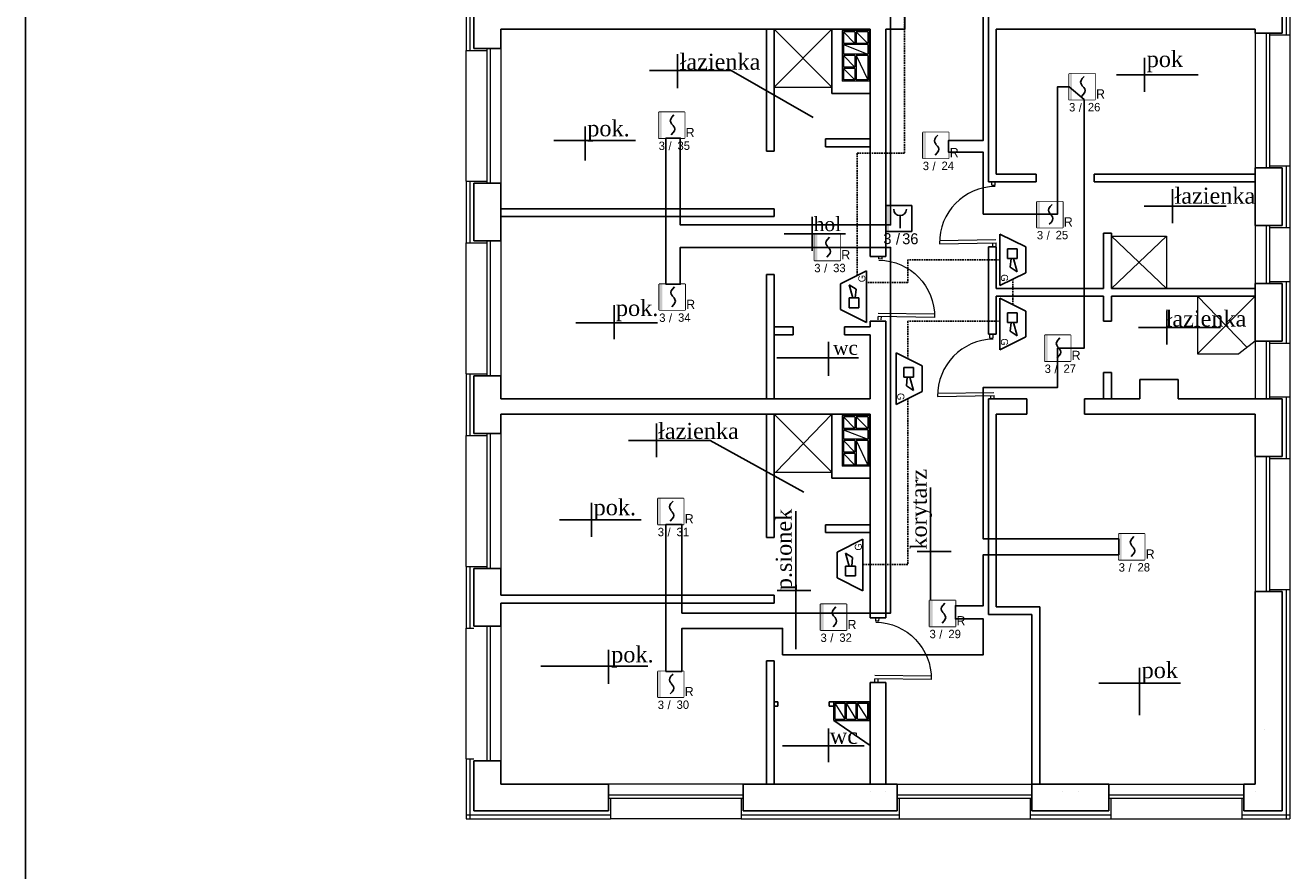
# Model space of a CAD drawing. Header units: millimetres. Extents: x -26513 to 76799, y 0 to 112149.
# Tile 40 of 98: x 13592 to 15564, y 92933 to 94250. Entities that reach past the tile are written whole.
import ezdxf
from ezdxf.enums import TextEntityAlignment as Align

# ---------------------------------------------------------------- set-up
doc = ezdxf.new("R2010")
doc.units = ezdxf.units.MM
doc.header["$LTSCALE"] = 2
doc.set_wipeout_variables(frame=1)
doc.linetypes.add('HIDDEN', pattern=[0.375, 0.25, -0.125])
for name, color, linetype, lineweight in [('DRZWI PROJ.', 30, 'Continuous', 15), ('ocieplenie', 5, 'BATTING', 5), ('stolarka', 6, 'Continuous', 9), ('wentylacja', 4, 'Continuous', 9)]:
    doc.layers.add(name, color=color, linetype=linetype, lineweight=lineweight)
for name, color, linetype in [('istn.śiany', 2, 'Continuous'), ('nazwy pomieszczeń', 7, 'Continuous'), ('SIEMENS_czujki', 1, 'Continuous'), ('ssp', 1, 'Continuous')]:
    doc.layers.add(name, color=color, linetype=linetype)
doc.linetypes.add('BATTING', pattern='A,0.0001,-0.1,[134,ltypeshp.shx,S=0.1,R=0,X=-0.1,Y=0],-0.2,[134,ltypeshp.shx,S=0.1,R=180,X=0.1,Y=0],-0.1', length=0.4001)

# ---------------------------------------------------------------- blocks, each defined once
blk = doc.blocks.new('drzwi')
at = {"layer": 'DRZWI PROJ.', "color": 30}
for p, q in [((-94.9, 88), (-94.9, 0)), ((-89.9, 87.9), (-89.9, 0)), ((-100, 5.1), (-94.9, 5.1)), ((-100, 0), (-94.9, 0)), ((-5.2, 5.1), (0, 5.1)), ((-5.1, 5.1), (-5.1, 0)), ((-5.1, 0), (0, 0))]:
    blk.add_line(p, q, dxfattribs=at)
blk.add_arc((-94.9, 0), 88, 0, 90, dxfattribs=at)
blk = doc.blocks.new('DUO')
at = {"color": 0}
blk.add_wipeout([(0, 61.4), (61.4, 61.4), (61.4, 0), (0, 0)], dxfattribs=at).dxf.layer = 'ssp'
at = {"layer": 'ssp'}
blk.add_lwpolyline([(0, 61.4), (61.4, 61.4), (61.4, 0), (0, 0)], close=True, dxfattribs=at)
blk.add_wipeout([(0, 61.4), (61.4, 61.4), (61.4, 0), (0, 0)]).dxf.layer = 'ssp'
h = blk.add_hatch(color=256, dxfattribs=at)
h.set_gradient(color1=(255, 0, 0), color2=(224, 0, 0), one_color=1, name='INVSPHERICAL')
h.paths.add_polyline_path([(7.2, 30.7), (7.2, 61.4), (0, 61.4), (0, 30.7)])
h.paths.add_polyline_path([(7.2, 0), (7.2, 30.7), (0, 30.7), (0, 0)])
for p, q in [((27.4, 41.5), (28.4, 45.4)), ((28.4, 37.6), (27.4, 41.5)), ((28.4, 45.4), (31.3, 49.9)), ((30.6, 34.3), (28.4, 37.6)), ((31.3, 33.1), (30.6, 34.3)), ((31.3, 49.9), (36.1, 55.2)), ((32.8, 31.4), (31.3, 33.1)), ((32.8, 31.4), (34.4, 29.7)), ((34.4, 13), (29.5, 7.6)), ((34.4, 29.7), (35.1, 28.6)), ((37.3, 17.4), (34.4, 13)), ((35.1, 28.6), (37.3, 25.3)), ((37.3, 25.3), (38.2, 21.3)), ((38.2, 21.3), (37.3, 17.4))]:
    blk.add_line(p, q, dxfattribs=at)
blk.add_text('R', height=22, dxfattribs=at).set_placement((64.1, 2.4))
at = {"layer": 'ssp', "flags": 8}
blk.add_attdef('PETLA', text='', height=20, dxfattribs=at).set_placement((14.7, -8.3), align=Align.TOP_RIGHT)
for tag, p in [('/', (23, -9)), ('ADRES', (44.6, -8))]:
    blk.add_attdef(tag, text='', height=20, dxfattribs=at).set_placement(p, align=Align.TOP_LEFT)
blk = doc.blocks.new('ROP')
blk.add_wipeout([(-15.4, 76.7), (76.7, 76.7), (76.7, -15.4), (-15.4, -15.4)]).dxf.layer = 'ssp'
at = {"layer": 'ssp'}
h = blk.add_hatch(color=256, dxfattribs=at)
h.set_gradient(color1=(255, 0, 0), color2=(224, 0, 0), one_color=1, name='INVSPHERICAL')
h.paths.add_polyline_path([(-4.6, 30.7), (-4.6, 76.7), (-15.4, 76.7), (-15.4, 30.7)])
h.paths.add_polyline_path([(-4.6, -15.4), (-4.6, 30.7), (-15.4, 30.7), (-15.4, -15.4)])
blk.add_line((35, 41), (35, -4.1), dxfattribs=at)
blk.add_lwpolyline([(-15.4, 76.7), (76.7, 76.7), (76.7, -15.4), (-15.4, -15.4)], close=True, dxfattribs=at)
blk.add_arc((35, 63.6), 22.6, 180, 0, dxfattribs=at)
blk.add_text('/', height=39, dxfattribs=at).set_placement((27.4, -42.4), align=Align.MIDDLE)
at = {"layer": 'ssp', "flags": 8}
blk.add_attdef('PETLA', text='', height=39, dxfattribs=at).set_placement((4.5, -21.7), align=Align.TOP_RIGHT)
blk.add_attdef('ADRES', text='', height=39, dxfattribs=at).set_placement((42.6, -22), align=Align.TOP_LEFT)
blk = doc.blocks.new('głosowy')
at = {"layer": 'ssp', "color": 1}
for p, q in [((-40.2, 0), (-20.1, 40.2)), ((-20.1, 40.2), (20.1, 40.2)), ((40.2, 0), (20.1, 40.2)), ((-17.2, 26.8), (-2.1, 26.8)), ((-17.2, 11.7), (-17.2, 26.8)), ((-2.1, 21.1), (18.5, 26.8)), ((-2.1, 26.8), (-2.1, 11.7)), ((18.5, 26.8), (11.4, 15.9)), ((40.2, 0), (-40.2, 0)), ((-2.1, 11.7), (-17.2, 11.7)), ((11.4, 15.9), (-2.1, 17.3))]:
    blk.add_line(p, q, dxfattribs=at)
blk.add_text('G', height=11, dxfattribs=at).set_placement((22.4, 1.6))

msp = doc.modelspace()

# ---------------------------------------------------------------- linework, layer by layer
at = {"layer": 'Defpoints'}
msp.add_lwpolyline([(16552.2, 95992.3), (16552.2, 91792.3), (13592.2, 91792.3), (13592.2, 95992.3)], close=True, dxfattribs=at)
at = {"layer": 'istn.śiany'}
for p, q in [((15551.1, 94795.6), (15551.1, 94237.6)), ((15093.1, 94423.6), (15093.1, 94148.6)), ((14291.1, 94267.6), (14291.1, 94213.6)), ((14963.1, 94267.6), (14963.1, 94243.6)), ((14333.1, 94243.5), (14333.1, 94228)), ((14333.1, 94243.5), (14909.1, 94243.5)), ((14747.1, 94243.5), (14747.1, 94053.6)), ((14759.1, 94243.5), (14759.1, 94053.6)), ((14849.1, 94243.5), (14849.1, 94143.5)), ((14909.1, 94243.5), (14909.1, 94002.6)), ((14933.1, 94243.6), (14933.1, 94002.6)), ((14933.1, 94243.6), (14963.1, 94243.6)), ((15105.1, 94243.6), (15105.1, 94148.6)), ((15105.1, 94243.6), (15509.1, 94243.6)), ((15509.1, 94243.6), (15509.1, 94237.6)), ((15509.1, 94237.6), (15551.1, 94237.6)), ((14291.1, 94213.6), (14333.1, 94213.6)), ((14333.1, 94228), (14333.1, 94213.6)), ((14849.1, 94143.5), (14909.1, 94143.5)), ((15093.1, 94148.6), (15093.1, 94005.6)), ((15105.1, 94148.6), (15105.1, 94017.6)), ((14839.1, 94072.5), (14839.1, 94060.5)), ((14839.1, 94072.5), (14909.1, 94072.5)), ((14747.1, 94053.6), (14759.1, 94053.6)), ((14839.1, 94060.5), (14909.1, 94060.5)), ((15105.1, 94017.6), (15167.8, 94017.6)), ((15167.8, 94017.6), (15167.8, 94005.6)), ((15257.8, 94017.6), (15509.1, 94017.6)), ((15257.8, 94017.6), (15257.8, 94005.6)), ((15509.1, 94027.6), (15551.1, 94027.6)), ((15509.1, 94027.6), (15509.1, 93937.6)), ((15551.1, 94027.6), (15551.1, 93937.6)), ((14291.1, 94003.6), (14291.1, 93913.6)), ((14291.1, 94003.6), (14333.1, 94003.6)), ((14333.1, 94003.6), (14333.1, 93913.6)), ((14909.1, 94002.6), (14909.1, 93889.6)), ((14933.1, 94002.6), (14933.1, 93889.6)), ((15093.1, 94005.6), (15167.8, 94005.6)), ((15257.8, 94005.6), (15272.8, 94005.6)), ((15272.8, 94005.6), (15509.1, 94005.6)), ((14333.1, 93963.6), (14759.1, 93963.6)), ((14759.1, 93963.6), (14759.1, 93951.6)), ((14333.1, 93951.6), (14759.1, 93951.6)), ((14333.1, 93934), (14333.1, 93914.6)), ((15509.1, 93937.6), (15551.1, 93937.6)), ((14291.1, 93913.6), (14333.1, 93913.6)), ((15272.8, 93925.6), (15284.8, 93925.6)), ((15272.8, 93925.6), (15272.8, 93839.6)), ((15284.8, 93925.6), (15284.8, 93839.6)), ((15093.1, 93904.6), (15105.1, 93904.6)), ((15093.1, 93904.6), (15093.1, 93768.6)), ((15105.1, 93904.6), (15105.1, 93839.6)), ((14909.1, 93889.6), (14933.1, 93889.6)), ((14747.1, 93861.6), (14759.1, 93861.6)), ((14747.1, 93861.6), (14747.1, 93667.6)), ((14759.1, 93861.6), (14759.1, 93667.6)), ((15105.1, 93839.6), (15272.8, 93839.6)), ((15284.8, 93839.6), (15509.1, 93839.6)), ((15509.1, 93847.6), (15509.1, 93757.6)), ((15509.1, 93847.6), (15551.1, 93847.6)), ((15551.1, 93847.6), (15551.1, 93757.6)), ((15105.1, 93827.6), (15105.1, 93768.6)), ((15105.1, 93827.6), (15272.8, 93827.6)), ((15272.8, 93827.6), (15272.8, 93788.6)), ((15272.8, 93827.6), (15272.8, 93811.6)), ((15284.8, 93827.6), (15509.1, 93827.6)), ((15284.8, 93827.6), (15284.8, 93788.6)), ((15284.8, 93827.6), (15284.8, 93811.6)), ((14759.1, 93779.6), (14789.1, 93779.6)), ((14789.1, 93779.6), (14789.1, 93767.6)), ((14869.1, 93779.6), (14909.1, 93779.6)), ((14869.1, 93779.6), (14869.1, 93767.6)), ((14909.1, 93788.6), (14933.1, 93788.6)), ((14909.1, 93788.6), (14909.1, 93779.6)), ((14933.1, 93788.6), (14933.1, 93396.6)), ((15272.8, 93788.6), (15284.8, 93788.6)), ((14759.1, 93767.6), (14789.1, 93767.6)), ((14869.1, 93767.6), (14909.1, 93767.6)), ((14909.1, 93767.6), (14909.1, 93667.6)), ((15093.1, 93768.6), (15105.1, 93768.6)), ((15509.1, 93757.6), (15551.1, 93757.6)), ((14291.1, 93703.6), (14291.1, 93613.6)), ((14291.1, 93703.6), (14333.1, 93703.6)), ((14333.1, 93703.6), (14333.1, 93667.6)), ((15272.8, 93708.6), (15272.8, 93667.6)), ((15272.8, 93708.6), (15284.8, 93708.6)), ((15284.8, 93708.6), (15284.8, 93667.6)), ((15329.1, 93697.6), (15389.1, 93697.6)), ((15329.1, 93697.6), (15329.1, 93667.6)), ((15389.1, 93697.6), (15389.1, 93667.6)), ((14333.1, 93667.6), (14909.1, 93667.6)), ((15093.1, 93667.6), (15093.1, 93583.6)), ((15093.1, 93667.6), (15153.1, 93667.6)), ((15153.1, 93667.6), (15153.1, 93643.6)), ((15243.1, 93667.6), (15329.1, 93667.6)), ((15243.1, 93667.6), (15243.1, 93643.6)), ((15389.1, 93667.6), (15509.1, 93667.6)), ((15509.1, 93667.6), (15551.1, 93667.6)), ((15551.1, 93667.6), (15551.1, 93577.6)), ((14333.1, 93643.6), (14333.1, 93613.6)), ((14333.1, 93643.6), (14909.1, 93643.6)), ((14747.1, 93643.6), (14747.1, 93451.6)), ((14759.1, 93643.6), (14759.1, 93451.6)), ((14849.1, 93643.6), (14849.1, 93544.2)), ((14909.1, 93643.6), (14909.1, 93396.6)), ((15105.1, 93643.6), (15105.1, 93583.6)), ((15105.1, 93643.6), (15153.1, 93643.6)), ((15243.1, 93643.6), (15509.1, 93643.6)), ((15509.1, 93643.6), (15509.1, 93577.6)), ((14291.1, 93613.6), (14333.1, 93613.6)), ((15093.1, 93583.6), (15093.1, 93331.6)), ((15105.1, 93583.6), (15105.1, 93343.6)), ((15509.1, 93577.6), (15551.1, 93577.6)), ((14849.1, 93544.2), (14909.1, 93544.2)), ((14839.1, 93471.6), (14839.1, 93459.6)), ((14839.1, 93471.6), (14909.1, 93471.6)), ((14747.1, 93451.6), (14759.1, 93451.6)), ((14839.1, 93459.6), (14909.1, 93459.6)), ((14291.1, 93403.6), (14333.1, 93403.6)), ((14291.1, 93403.6), (14291.1, 93313.6)), ((14333.1, 93403.6), (14333.1, 93361.6)), ((14909.1, 93396.6), (14909.1, 93326.6)), ((14933.1, 93396.6), (14933.1, 93326.6)), ((14333.1, 93361.6), (14759.1, 93361.6)), ((14759.1, 93361.6), (14759.1, 93349.6)), ((15509.1, 93367.6), (15509.1, 93067.6)), ((15509.1, 93367.6), (15551.1, 93367.6)), ((15551.1, 93367.6), (15551.1, 93025.6)), ((14333.1, 93349.6), (14333.1, 93313.6)), ((14333.1, 93349.6), (14759.1, 93349.6)), ((15105.1, 93343.6), (15173.1, 93343.6)), ((15173.1, 93343.6), (15173.1, 93331.6)), ((14909.1, 93326.6), (14933.1, 93326.6)), ((15093.1, 93331.6), (15161.1, 93331.6)), ((15161.1, 93331.6), (15161.1, 93067.6)), ((15173.1, 93331.6), (15173.1, 93067.6)), ((14291.1, 93313.6), (14333.1, 93313.6)), ((14747.1, 93259.6), (14759.1, 93259.6)), ((14747.1, 93259.6), (14747.1, 93067.6)), ((14759.1, 93259.6), (14759.1, 93067.6)), ((14909.1, 93225.6), (14933.1, 93225.6)), ((14909.1, 93225.6), (14909.1, 93067.6)), ((14933.1, 93225.6), (14933.1, 93067.6)), ((14759.1, 93195.5), (14765.1, 93195.5)), ((14759.1, 93189), (14765.1, 93189)), ((14765.1, 93195.5), (14765.1, 93189)), ((14845.1, 93195.5), (14909.1, 93195.5)), ((14845.1, 93195.5), (14845.1, 93189)), ((14845.1, 93189), (14852.1, 93189)), ((14852.1, 93166.5), (14852.1, 93195.5)), ((14909.1, 93127.6), (14852.1, 93166.5)), ((15523.6, 93153.3), (15523.6, 93153.3)), ((14291.1, 93103.6), (14291.1, 93025.6)), ((14291.1, 93103.6), (14333.1, 93103.6)), ((14333.1, 93103.6), (14333.1, 93067.6)), ((14333.1, 93067.6), (14501.1, 93067.6)), ((14501.1, 93067.6), (14501.1, 93025.6)), ((14711.1, 93067.6), (14951.1, 93067.6)), ((14711.1, 93067.6), (14711.1, 93025.6)), ((14951.1, 93067.6), (14951.1, 93025.6)), ((15161.1, 93067.6), (15281.1, 93067.6)), ((15161.1, 93067.6), (15161.1, 93025.6)), ((15281.1, 93067.6), (15281.1, 93025.6)), ((15491.1, 93067.6), (15509.1, 93067.6)), ((15491.1, 93067.6), (15491.1, 93025.6)), ((15509.1, 93079.6), (15509.1, 93067.6)), ((14909.1, 93055.6), (14909.1, 93055.6)), ((14933.1, 93055.6), (14933.1, 93055.6)), ((15208.8, 93055.6), (15208.8, 93055.6)), ((15233.1, 93055.6), (15233.1, 93055.6)), ((15509.1, 93055.6), (15509.1, 93055.6)), ((14291.1, 93025.6), (14501.1, 93025.6)), ((14711.1, 93025.6), (14951.1, 93025.6)), ((15161.1, 93025.6), (15281.1, 93025.6)), ((15491.1, 93025.6), (15551.1, 93025.6))]:
    msp.add_line(p, q, dxfattribs=at)
at = {"layer": 'nazwy pomieszczeń'}
for p, q in [((14608.6, 94204.5), (14608.6, 94151.6)), ((15336.5, 94199.1), (15336.5, 94146.2)), ((14564.8, 94179.3), (14692.2, 94179.3)), ((14692.2, 94179.3), (14820.1, 94106.1)), ((15292.7, 94172.7), (15420, 94172.7)), ((14464.5, 94091.9), (14464.5, 94039)), ((14415.8, 94070.4), (14543.1, 94070.4)), ((15379.9, 93994.4), (15379.9, 93941.6)), ((15336.1, 93968), (15463.5, 93968)), ((14818.6, 93951.1), (14818.6, 93898.3)), ((14774.8, 93924.7), (14870.7, 93924.7)), ((14510, 93813.7), (14510, 93760.8)), ((15371.1, 93805.2), (15371.1, 93752.3)), ((14450.3, 93786.3), (14577.7, 93786.3)), ((15327.3, 93778.8), (15454.7, 93778.8)), ((14844.1, 93756.5), (14844.1, 93703.7)), ((14763.4, 93731.7), (14890.8, 93731.7)), ((14576, 93629.5), (14576, 93576.6)), ((14532.2, 93603), (14659.6, 93603)), ((14659.6, 93603), (14805.4, 93522.1)), ((15002.7, 93336.3), (15002.7, 93529.4)), ((14474.4, 93505.7), (14474.4, 93452.8)), ((14793.3, 93277.5), (14793.3, 93492.5)), ((14424.7, 93479.3), (14552.1, 93479.3)), ((14982.4, 93429.8), (15035.3, 93429.8)), ((14763.7, 93369), (14816.6, 93369)), ((14501.3, 93276.5), (14501.3, 93223.7)), ((14395.7, 93251.1), (14562.2, 93251.1)), ((15328.5, 93248.4), (15328.5, 93174.7)), ((15265.3, 93224.9), (15392.7, 93224.9)), ((14843.7, 93154.3), (14843.7, 93101.4)), ((14772.4, 93127.2), (14899.7, 93127.2))]:
    msp.add_line(p, q, dxfattribs=at)
at = {"layer": 'ocieplenie'}
for p, q in [((15557.1, 94801.6), (15557.1, 94234.6)), ((14285.1, 94336.6), (14285.1, 94210.6)), ((15557.1, 94030.6), (15557.1, 93934.6)), ((14285.1, 94006.6), (14285.1, 93910.6)), ((15557.1, 93850.6), (15557.1, 93754.6)), ((14285.1, 93706.6), (14285.1, 93610.6)), ((15557.1, 93670.6), (15557.1, 93574.6)), ((14285.1, 93406.6), (14285.1, 93310.6)), ((15557.1, 93370.6), (15557.1, 93013.6)), ((14285.1, 93106.6), (14285.1, 93013.6)), ((14279.1, 93019.6), (14504.1, 93019.6)), ((14708.1, 93019.6), (14954.1, 93019.6)), ((15158.1, 93019.6), (15284.1, 93019.6)), ((15488.1, 93019.6), (15563.1, 93019.6))]:
    msp.add_line(p, q, dxfattribs=at)
at = {"layer": 'ocieplenie', "linetype": 'Continuous'}
for p, q in [((15563.1, 94807.6), (15563.1, 94234.6)), ((14279.1, 94336.6), (14279.1, 94210.6)), ((15531.1, 94234.6), (15563.1, 94234.6)), ((14279.1, 94210.6), (14311.7, 94210.6)), ((15531.1, 94030.6), (15563.1, 94030.6)), ((15563.1, 94030.6), (15563.1, 93934.6)), ((14279.1, 94006.6), (14311.7, 94006.6)), ((14279.1, 94006.6), (14279.1, 93910.6)), ((15531.1, 93934.6), (15563.1, 93934.6)), ((14279.1, 93910.6), (14311.7, 93910.6)), ((15531.1, 93850.6), (15563.1, 93850.6)), ((15563.1, 93850.6), (15563.1, 93754.6)), ((15531.1, 93754.6), (15563.1, 93754.6)), ((14279.1, 93706.6), (14311.7, 93706.6)), ((14279.1, 93706.6), (14279.1, 93610.6)), ((15531.1, 93670.6), (15563.1, 93670.6)), ((15563.1, 93670.6), (15563.1, 93574.6)), ((14279.1, 93610.6), (14311.7, 93610.6)), ((15531.1, 93574.6), (15563.1, 93574.6)), ((14279.1, 93406.6), (14311.7, 93406.6)), ((14279.1, 93406.6), (14279.1, 93310.6)), ((15531.1, 93370.6), (15563.1, 93370.6)), ((15563.1, 93370.6), (15563.1, 93013.6)), ((14279.1, 93310.6), (14291.1, 93310.6)), ((14279.1, 93106.6), (14291.1, 93106.6)), ((14279.1, 93106.6), (14279.1, 93013.6)), ((14504.1, 93045.6), (14504.1, 93013.6)), ((14708.1, 93045.6), (14708.1, 93013.6)), ((14954.1, 93045.6), (14954.1, 93013.6)), ((15158.1, 93045.6), (15158.1, 93013.6)), ((15284.1, 93045.6), (15284.1, 93013.6)), ((15488.1, 93045.6), (15488.1, 93013.6)), ((14279.1, 93013.6), (14504.1, 93013.6)), ((14708.1, 93013.6), (14954.1, 93013.6)), ((15158.1, 93013.6), (15284.1, 93013.6)), ((15488.1, 93013.6), (15563.1, 93013.6))]:
    msp.add_line(p, q, dxfattribs=at)
at = {"layer": 'ssp', "linetype": 'HIDDEN', "ltscale": 5}
for p, q in [((14962.5, 94312), (14962.5, 94050.3)), ((14962.5, 94050.3), (14888.4, 94050.3)), ((14888.4, 94050.3), (14888.4, 93859.7)), ((15111.2, 93884.2), (14967.7, 93884.2)), ((14967.7, 93884.2), (14967.7, 93849)), ((14967.7, 93849), (14903, 93849)), ((15131.3, 93814.4), (15131.3, 93854.1)), ((15111.2, 93788.5), (14967.7, 93788.5)), ((14967.7, 93788.5), (14967.7, 93730.3)), ((14967.7, 93668.2), (14967.7, 93409.8)), ((14967.7, 93409.8), (14897.5, 93409.8))]:
    msp.add_line(p, q, dxfattribs=at)
at = {"layer": 'stolarka'}
for p, q in [((14849.1, 94153.5), (14759.1, 94243.5)), ((14759.1, 94153.5), (14849.1, 94243.5)), ((15509.1, 94237.6), (15509.1, 94027.6)), ((15526.1, 94237.6), (15526.1, 94027.6)), ((15531.1, 94237.6), (15531.1, 94027.6)), ((15563.1, 94234.6), (15563.1, 94030.6)), ((14279.1, 94006.6), (14279.1, 94210.6)), ((14311.7, 94213.6), (14311.7, 94003.6)), ((14316.7, 94213.6), (14316.7, 94003.6)), ((14333.1, 94213.6), (14333.1, 94003.6)), ((14759.1, 94153.5), (14849.1, 94153.5)), ((15509.1, 93937.6), (15509.1, 93847.6)), ((15526.1, 93937.6), (15526.1, 93847.6)), ((15531.1, 93937.6), (15531.1, 93847.6)), ((15563.1, 93934.6), (15563.1, 93850.6)), ((14311.7, 93913.6), (14311.7, 93703.6)), ((14316.7, 93913.6), (14316.7, 93703.6)), ((14333.1, 93913.6), (14333.1, 93703.6)), ((15370.5, 93839.6), (15284.8, 93921.3)), ((15284.8, 93839.6), (15370.5, 93921.3)), ((15284.8, 93921.3), (15370.5, 93921.3)), ((15370.5, 93921.3), (15370.5, 93839.6)), ((14279.1, 93706.6), (14279.1, 93910.6)), ((15419.1, 93827.6), (15496.4, 93747.6)), ((15419.1, 93737.6), (15509.1, 93827.6)), ((15419.1, 93827.6), (15419.1, 93737.6)), ((15509.1, 93757.6), (15483.7, 93737.6)), ((15509.1, 93757.6), (15509.1, 93667.6)), ((15526.1, 93757.6), (15526.1, 93667.6)), ((15531.1, 93757.6), (15531.1, 93667.6)), ((15419.1, 93737.6), (15483.7, 93737.6)), ((15563.1, 93754.6), (15563.1, 93670.6)), ((14849.1, 93553.6), (14759.1, 93643.6)), ((14762.1, 93553.6), (14849.1, 93643.6)), ((14279.1, 93406.6), (14279.1, 93610.6)), ((14311.7, 93613.6), (14311.7, 93403.6)), ((14316.7, 93613.6), (14316.7, 93403.6)), ((14333.1, 93613.6), (14333.1, 93403.6)), ((15509.1, 93577.6), (15509.1, 93367.6)), ((15526.1, 93577.6), (15526.1, 93367.6)), ((15531.1, 93577.6), (15531.1, 93367.6)), ((15563.1, 93574.6), (15563.1, 93370.6)), ((14759.1, 93553.6), (14849.1, 93553.6)), ((14279.1, 93106.6), (14279.1, 93310.6)), ((14311.7, 93313.6), (14311.7, 93103.6)), ((14316.7, 93313.6), (14316.7, 93103.6)), ((14333.1, 93313.6), (14333.1, 93103.6)), ((14501.1, 93068.1), (14711.1, 93068.1)), ((14951.1, 93067.6), (15161.1, 93067.6)), ((15281.1, 93067.6), (15491.1, 93067.6)), ((14501.1, 93050.6), (14711.1, 93050.6)), ((14951.1, 93050.6), (15161.1, 93050.6)), ((15281.1, 93050.6), (15491.1, 93050.6)), ((14501.1, 93045.6), (14711.1, 93045.6)), ((14951.1, 93045.6), (15161.1, 93045.6)), ((15281.1, 93045.6), (15491.1, 93045.6)), ((14708.1, 93013.6), (14504.1, 93013.6)), ((14954.1, 93013.6), (15158.1, 93013.6)), ((15284.1, 93013.6), (15488.1, 93013.6))]:
    msp.add_line(p, q, dxfattribs=at)
at = {"layer": 'wentylacja'}
for p, q in [((14907.1, 94241.5), (14865.1, 94241.5)), ((14865.1, 94241.5), (14865.1, 94162.5)), ((14867.1, 94239.5), (14867.1, 94221.5)), ((14885.1, 94239.5), (14867.1, 94239.5)), ((14867.1, 94239.5), (14885.1, 94221.5)), ((14885.1, 94239.5), (14885.1, 94221.5)), ((14887.1, 94239.5), (14887.1, 94221.5)), ((14905.1, 94239.5), (14887.1, 94239.5)), ((14887.1, 94239.5), (14905.1, 94221.5)), ((14905.1, 94239.5), (14905.1, 94221.5)), ((14907.1, 94241.5), (14907.1, 94162.5)), ((14885.1, 94221.5), (14867.1, 94221.5)), ((14905.1, 94219.5), (14867.1, 94219.5)), ((14867.1, 94219.5), (14867.1, 94204.5)), ((14867.1, 94219.5), (14905.1, 94204.5)), ((14905.1, 94221.5), (14887.1, 94221.5)), ((14905.1, 94219.5), (14905.1, 94204.5)), ((14905.1, 94204.5), (14867.1, 94204.5)), ((14867.1, 94202.5), (14867.1, 94184.5)), ((14885.1, 94202.5), (14867.1, 94202.5)), ((14867.1, 94202.5), (14885.1, 94184.5)), ((14885.1, 94202.5), (14885.1, 94184.5)), ((14887.1, 94202.5), (14887.1, 94164.5)), ((14905.1, 94202.5), (14887.1, 94202.5)), ((14887.1, 94202.5), (14905.1, 94164.5)), ((14905.1, 94202.5), (14905.1, 94164.5)), ((14885.1, 94184.5), (14867.1, 94184.5)), ((14885.1, 94182.5), (14867.1, 94182.5)), ((14867.1, 94182.5), (14867.1, 94164.5)), ((14867.1, 94182.5), (14885.1, 94164.5)), ((14885.1, 94182.5), (14885.1, 94164.5)), ((14907.1, 94162.5), (14865.1, 94162.5)), ((14885.1, 94164.5), (14867.1, 94164.5)), ((14905.1, 94164.5), (14887.1, 94164.5)), ((14865.1, 93641.6), (14865.1, 93562.6)), ((14907.1, 93641.6), (14865.1, 93641.6)), ((14867.1, 93639.6), (14885.1, 93621.6)), ((14885.1, 93639.6), (14867.1, 93639.6)), ((14867.1, 93639.6), (14867.1, 93621.6)), ((14885.1, 93639.6), (14885.1, 93621.6)), ((14887.1, 93639.6), (14905.1, 93621.6)), ((14905.1, 93639.6), (14887.1, 93639.6)), ((14887.1, 93639.6), (14887.1, 93621.6)), ((14905.1, 93639.6), (14905.1, 93621.6)), ((14907.1, 93641.6), (14907.1, 93562.6)), ((14885.1, 93621.6), (14867.1, 93621.6)), ((14867.1, 93619.6), (14905.1, 93604.6)), ((14867.1, 93619.6), (14867.1, 93604.6)), ((14905.1, 93619.6), (14867.1, 93619.6)), ((14905.1, 93621.6), (14887.1, 93621.6)), ((14905.1, 93619.6), (14905.1, 93604.6)), ((14905.1, 93604.6), (14867.1, 93604.6)), ((14867.1, 93602.6), (14885.1, 93584.6)), ((14885.1, 93602.6), (14867.1, 93602.6)), ((14867.1, 93602.6), (14867.1, 93584.6)), ((14885.1, 93602.6), (14885.1, 93584.6)), ((14887.1, 93602.6), (14905.1, 93564.6)), ((14905.1, 93602.6), (14887.1, 93602.6)), ((14887.1, 93602.6), (14887.1, 93564.6)), ((14905.1, 93602.6), (14905.1, 93564.6)), ((14885.1, 93584.6), (14867.1, 93584.6)), ((14867.1, 93582.6), (14885.1, 93564.6)), ((14867.1, 93582.6), (14867.1, 93564.6)), ((14885.1, 93582.6), (14867.1, 93582.6)), ((14885.1, 93582.6), (14885.1, 93564.6)), ((14907.1, 93562.6), (14865.1, 93562.6)), ((14885.1, 93564.6), (14867.1, 93564.6)), ((14905.1, 93564.6), (14887.1, 93564.6)), ((14852.1, 93195.5), (14907.1, 93195.5)), ((14854.1, 93168.5), (14854.1, 93193.5)), ((14854.1, 93193.5), (14870.1, 93193.5)), ((14870.1, 93168.5), (14854.1, 93193.5)), ((14870.1, 93168.5), (14870.1, 93193.5)), ((14872.1, 93168.5), (14872.1, 93193.5)), ((14872.1, 93193.5), (14887.1, 93193.5)), ((14887.1, 93168.5), (14872.1, 93193.5)), ((14887.1, 93168.5), (14887.1, 93193.5)), ((14889.1, 93168.5), (14889.1, 93193.5)), ((14889.1, 93193.5), (14905.1, 93193.5)), ((14905.1, 93168.5), (14889.1, 93193.5)), ((14905.1, 93168.5), (14905.1, 93193.5)), ((14907.1, 93166.5), (14907.1, 93195.5)), ((14852.1, 93166.5), (14907.1, 93166.5)), ((14854.1, 93168.5), (14870.1, 93168.5)), ((14872.1, 93168.5), (14887.1, 93168.5)), ((14889.1, 93168.5), (14905.1, 93168.5))]:
    msp.add_line(p, q, dxfattribs=at)

# ---------------------------------------------------------------- block references
at = {"layer": 'DRZWI PROJ.', "rotation": 90.86803210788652}
for p in [(15103.6, 94005.6), (15100.5, 93767.6)]:
    msp.add_blockref('drzwi', p, dxfattribs=at)
at = {"layer": 'DRZWI PROJ.', "xscale": -1, "rotation": 269.1319678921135}
for p in [(14922.7, 93890.7), (14917.6, 93326.6)]:
    msp.add_blockref('drzwi', p, dxfattribs=at)
at = {"layer": 'ssp'}
for p, rotation in [((15111.2, 93884.2), 270), ((15111.2, 93784.3), 270), ((14949.5, 93699.2), 270), ((14897.5, 93408.9), 90)]:
    msp.add_blockref('głosowy', p, dxfattribs=dict(at, rotation=rotation))

# ---------------------------------------------------------------- texts
at = {"layer": 'nazwy pomieszczeń', "attachment_point": 1}
for s, insert, char_height, width in [('{\\fTimes New Roman|b0|i0|c238|p18;łazienka}', (14612, 94205.4), 25, 210.243), ('{\\fTimes New Roman|b0|i0|c238|p18;pok}', (15339.9, 94209.6), 25, 210.243), ('{\\fTimes New Roman|b0|i0|c238|p18;pok.}', (14468, 94101.7), 25, 210.243), ('{\\fTimes New Roman|b0|i0|c238|p18;łazienka}', (15383.3, 93996.7), 25, 210.243), ('{\\fTimes New Roman|b0|i0|c238|p18;hol}', (14821, 93951), 22, 50.061), ('{\\fTimes New Roman|b0|i0|c238|p18;pok.}', (14512.7, 93821.8), 25, 210.243), ('{\\fTimes New Roman|b0|i0|c238|p18;łazienka}', (15369.4, 93805.3), 25, 210.243), ('{\\fTimes New Roman|b0|i0|c238|p18;wc}', (14851.1, 93758.2), 22, 50.061), ('{\\fTimes New Roman|b0|i0|c238|p18;łazienka}', (14578.4, 93630.2), 25, 210.243), ('{\\fTimes New Roman|b0|i0|c238|p18;pok.}', (14477.9, 93511.3), 25, 210.243), ('{\\fTimes New Roman|b0|i0|c238|p18;pok.}', (14505.3, 93282.1), 25, 210.243), ('{\\fTimes New Roman|b0|i0|c238|p18;pok}', (15332, 93257.6), 25, 210.243), ('{\\fTimes New Roman|b0|i0|c238|p18;wc}', (14845.9, 93155.1), 25, 210.243)]:
    msp.add_mtext(s, dxfattribs=dict(at, insert=insert, char_height=char_height, width=width))
at = {"layer": 'nazwy pomieszczeń', "char_height": 25, "width": 210.243, "attachment_point": 1, "rotation": 90}
for s, insert in [('{\\fTimes New Roman|b0|i0|c238|p18;korytarz}', (14972.1, 93432.8)), ('{\\fTimes New Roman|b0|i0|c238|p18;p.sionek}', (14761.7, 93369.5))]:
    msp.add_mtext(s, dxfattribs=dict(at, insert=insert))

# ---------------------------------------------------------------- next in the draw order: block references
at = {"layer": 'SIEMENS_czujki'}
ref = msp.add_blockref('ROP', (14940.2, 93935.2), dxfattribs=dict(at, xscale=0.4361450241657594, yscale=0.4361450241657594, zscale=0.4361450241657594))
ref.add_attrib('PETLA', '3', dxfattribs={"layer": 'ssp', "height": 17}).set_placement((14942.1, 93925.8), align=Align.TOP_RIGHT)
ref.add_attrib('ADRES', '36', dxfattribs={"layer": 'ssp', "height": 17.01}).set_placement((14958.8, 93925.6), align=Align.TOP_LEFT)
at = {"layer": 'ssp'}
ref = msp.add_blockref('DUO', (15219, 94133.9), dxfattribs=dict(at, xscale=0.6537916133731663, yscale=0.6537916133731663, zscale=0.6537916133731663))
ref.add_attrib('PETLA', '3', dxfattribs={"height": 13.1}).set_placement((15228.6, 94128.5), align=Align.TOP_RIGHT)
ref.add_attrib('ADRES', '26', dxfattribs={"height": 13.08}).set_placement((15248.2, 94128.7), align=Align.TOP_LEFT)
ref.add_attrib('/', '/', dxfattribs={"height": 13.1}).set_placement((15234, 94128.1), align=Align.TOP_LEFT)
ref = msp.add_blockref('DUO', (14579.4, 94073.9), dxfattribs=dict(at, xscale=0.6537916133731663, yscale=0.6537916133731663, zscale=0.6537916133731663))
ref.add_attrib('PETLA', '3', dxfattribs={"height": 13.1}).set_placement((14589, 94068.4), align=Align.TOP_RIGHT)
ref.add_attrib('ADRES', '35', dxfattribs={"height": 13.08}).set_placement((14608.6, 94068.6), align=Align.TOP_LEFT)
ref.add_attrib('/', '/', dxfattribs={"height": 13.1}).set_placement((14594.5, 94068), align=Align.TOP_LEFT)
ref = msp.add_blockref('DUO', (14991, 94042.5), dxfattribs=dict(at, xscale=0.6537916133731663, yscale=0.6537916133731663, zscale=0.6537916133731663))
ref.add_attrib('PETLA', '3', dxfattribs={"height": 13.1}).set_placement((15000.6, 94037.1), align=Align.TOP_RIGHT)
ref.add_attrib('ADRES', '24', dxfattribs={"height": 13.08}).set_placement((15020.1, 94037.3), align=Align.TOP_LEFT)
ref.add_attrib('/', '/', dxfattribs={"height": 13.1}).set_placement((15006, 94036.7), align=Align.TOP_LEFT)
ref = msp.add_blockref('DUO', (15168.8, 93934.6), dxfattribs=dict(at, xscale=0.6537916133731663, yscale=0.6537916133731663, zscale=0.6537916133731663))
ref.add_attrib('PETLA', '3', dxfattribs={"height": 13.1}).set_placement((15178.4, 93929.2), align=Align.TOP_RIGHT)
ref.add_attrib('ADRES', '25', dxfattribs={"height": 13.08}).set_placement((15198, 93929.4), align=Align.TOP_LEFT)
ref.add_attrib('/', '/', dxfattribs={"height": 13.1}).set_placement((15183.9, 93928.8), align=Align.TOP_LEFT)
ref = msp.add_blockref('DUO', (14822, 93883.4), dxfattribs=dict(at, xscale=0.6537916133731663, yscale=0.6537916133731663, zscale=0.6537916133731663))
ref.add_attrib('PETLA', '3', dxfattribs={"height": 13.1}).set_placement((14831.6, 93878), align=Align.TOP_RIGHT)
ref.add_attrib('ADRES', '33', dxfattribs={"height": 13.08}).set_placement((14851.2, 93878.1), align=Align.TOP_LEFT)
ref.add_attrib('/', '/', dxfattribs={"height": 13.1}).set_placement((14837.1, 93877.5), align=Align.TOP_LEFT)
ref = msp.add_blockref('DUO', (14580.3, 93806.1), dxfattribs=dict(at, xscale=0.6537916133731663, yscale=0.6537916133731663, zscale=0.6537916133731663))
ref.add_attrib('PETLA', '3', dxfattribs={"height": 13.1}).set_placement((14589.9, 93800.6), align=Align.TOP_RIGHT)
ref.add_attrib('ADRES', '34', dxfattribs={"height": 13.08}).set_placement((14609.5, 93800.8), align=Align.TOP_LEFT)
ref.add_attrib('/', '/', dxfattribs={"height": 13.1}).set_placement((14595.3, 93800.2), align=Align.TOP_LEFT)
ref = msp.add_blockref('DUO', (15181, 93726.6), dxfattribs=dict(at, xscale=0.6537916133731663, yscale=0.6537916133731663, zscale=0.6537916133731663))
ref.add_attrib('PETLA', '3', dxfattribs={"height": 13.1}).set_placement((15190.6, 93721.1), align=Align.TOP_RIGHT)
ref.add_attrib('ADRES', '27', dxfattribs={"height": 13.08}).set_placement((15210.2, 93721.3), align=Align.TOP_LEFT)
ref.add_attrib('/', '/', dxfattribs={"height": 13.1}).set_placement((15196.1, 93720.7), align=Align.TOP_LEFT)
ref = msp.add_blockref('DUO', (14578, 93472.1), dxfattribs=dict(at, xscale=0.6537916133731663, yscale=0.6537916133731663, zscale=0.6537916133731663))
ref.add_attrib('PETLA', '3', dxfattribs={"height": 13.1}).set_placement((14587.6, 93466.7), align=Align.TOP_RIGHT)
ref.add_attrib('ADRES', '31', dxfattribs={"height": 13.08}).set_placement((14607.2, 93466.8), align=Align.TOP_LEFT)
ref.add_attrib('/', '/', dxfattribs={"height": 13.1}).set_placement((14593, 93466.2), align=Align.TOP_LEFT)
ref = msp.add_blockref('DUO', (15296.4, 93417.1), dxfattribs=dict(at, xscale=0.6537916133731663, yscale=0.6537916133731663, zscale=0.6537916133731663))
ref.add_attrib('PETLA', '3', dxfattribs={"height": 13.1}).set_placement((15306, 93411.6), align=Align.TOP_RIGHT)
ref.add_attrib('ADRES', '28', dxfattribs={"height": 13.08}).set_placement((15325.6, 93411.8), align=Align.TOP_LEFT)
ref.add_attrib('/', '/', dxfattribs={"height": 13.1}).set_placement((15311.5, 93411.2), align=Align.TOP_LEFT)
ref = msp.add_blockref('DUO', (14831.7, 93307.4), dxfattribs=dict(at, xscale=0.6537916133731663, yscale=0.6537916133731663, zscale=0.6537916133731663))
ref.add_attrib('PETLA', '3', dxfattribs={"height": 13.1}).set_placement((14841.3, 93302), align=Align.TOP_RIGHT)
ref.add_attrib('ADRES', '32', dxfattribs={"height": 13.08}).set_placement((14860.9, 93302.2), align=Align.TOP_LEFT)
ref.add_attrib('/', '/', dxfattribs={"height": 13.1}).set_placement((14846.7, 93301.6), align=Align.TOP_LEFT)
ref = msp.add_blockref('DUO', (15001.6, 93313.2), dxfattribs=dict(at, xscale=0.6537916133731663, yscale=0.6537916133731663, zscale=0.6537916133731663))
ref.add_attrib('PETLA', '3', dxfattribs={"height": 13.1}).set_placement((15011.2, 93307.8), align=Align.TOP_RIGHT)
ref.add_attrib('ADRES', '29', dxfattribs={"height": 13.08}).set_placement((15030.8, 93307.9), align=Align.TOP_LEFT)
ref.add_attrib('/', '/', dxfattribs={"height": 13.1}).set_placement((15016.6, 93307.3), align=Align.TOP_LEFT)
ref = msp.add_blockref('DUO', (14578, 93202.9), dxfattribs=dict(at, xscale=0.6537916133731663, yscale=0.6537916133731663, zscale=0.6537916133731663))
ref.add_attrib('PETLA', '3', dxfattribs={"height": 13.1}).set_placement((14587.6, 93197.5), align=Align.TOP_RIGHT)
ref.add_attrib('ADRES', '30', dxfattribs={"height": 13.08}).set_placement((14607.2, 93197.7), align=Align.TOP_LEFT)
ref.add_attrib('/', '/', dxfattribs={"height": 13.1}).set_placement((14593, 93197.1), align=Align.TOP_LEFT)

# ---------------------------------------------------------------- next in the draw order: linework, layer by layer
msp.add_lwpolyline([(14940.6, 94295.8), (14940.6, 93938.6), (14613, 93938.6), (14613, 94073.9), (14590.6, 94073.9), (14590.6, 93846.2), (14613, 93846.2), (14613, 93903.5), (14822, 93903.5), (14940.6, 93903.5), (14940.6, 93334), (14871.9, 93334), (14831.7, 93334), (14615.6, 93334), (14615.6, 93472.1), (14590.5, 93472.1), (14590.5, 93243.1), (14615.6, 93243.1), (14615.6, 93310.1), (14772.4, 93310.1), (14772.4, 93268.9), (15085.1, 93268.9), (15085.1, 93324.7), (15041.7, 93324.7), (15041.7, 93345.3), (15085.1, 93345.3), (15085.1, 93424.9), (15296.4, 93424.9), (15296.4, 93449.4), (15085.1, 93449.4), (15085.1, 93685.5), (15201.1, 93685.5), (15201.1, 93726.6), (15201.1, 93746.6), (15206.2, 93746.6), (15242.2, 93746.6), (15242.2, 94133.9), (15219, 94154), (15201.1, 94154), (15201.1, 93955.6), (15085.1, 93955.6), (15085.1, 94051.8), (15031.1, 94051.8), (15031.1, 94070.4), (15085.1, 94070.4), (15085.1, 94344.5)], dxfattribs=at)

# ---------------------------------------------------------------- next in the draw order: block references
at = {"layer": 'ssp', "rotation": 90}
msp.add_blockref('głosowy', (14903, 93826.9), dxfattribs=at)

doc.saveas('drawing.dxf')
